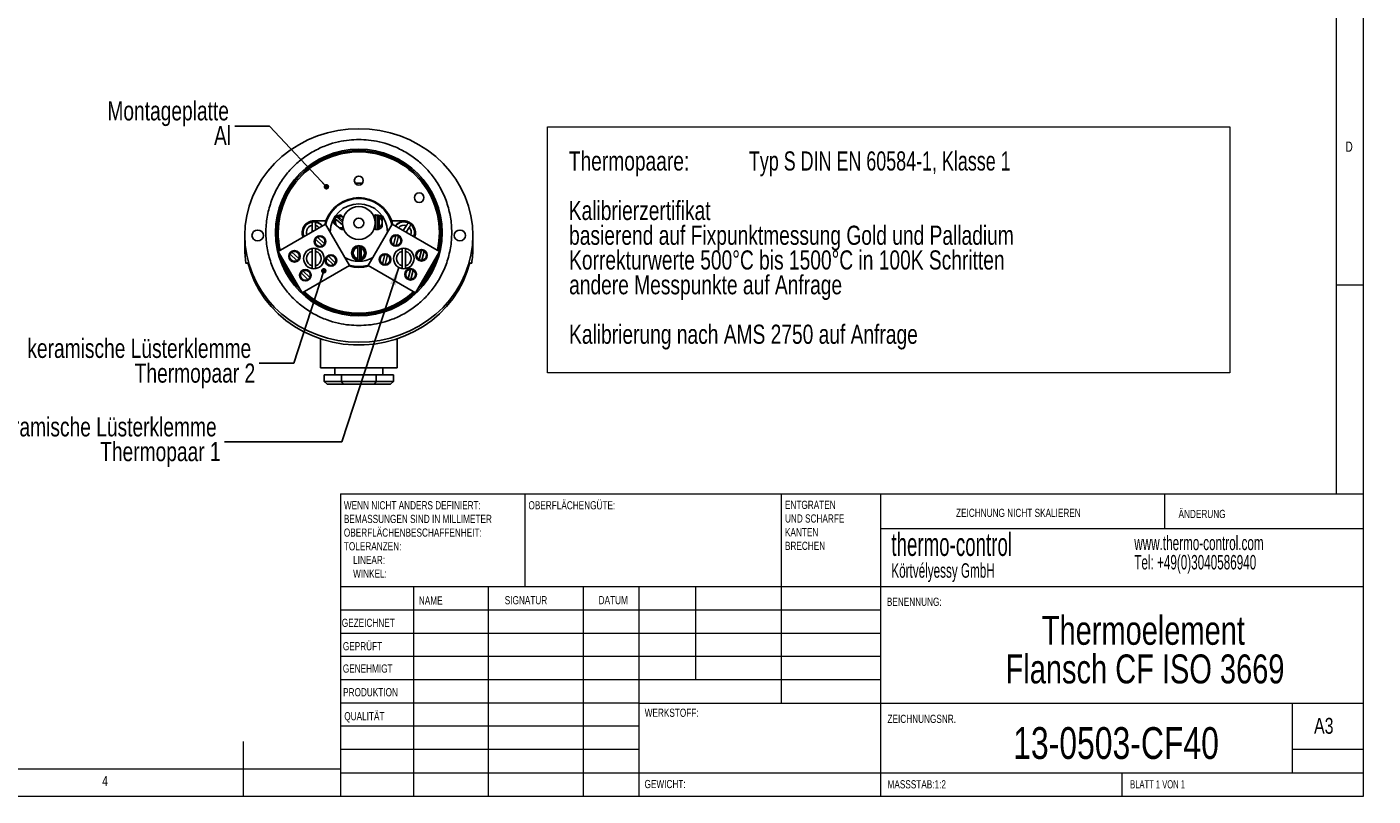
# Model space of a CAD drawing. Header units: millimetres. Extents: x 5 to 417, y 5 to 292.
# Tile 2 of 3: x 170 to 417, y 5 to 146. Entities that reach past the tile are written whole.
import ezdxf

# ---------------------------------------------------------------- set-up
doc = ezdxf.new("R2010")
doc.units = ezdxf.units.MM
doc.styles.add('SLDTEXTSTYLE0', font='TXT', dxfattribs={"width": 0.75})
doc.styles.add('SLDTEXTSTYLE1', font='TXT', dxfattribs={"width": 0.7})
doc.styles.add('SLDTEXTSTYLE2', font='TXT', dxfattribs={"width": 0.692308})
doc.styles.add('SLDTEXTSTYLE3', font='TXT', dxfattribs={"width": 0.605})
doc.dimstyles.new('SLDDIMSTYLE1', dxfattribs={"dimtxt": 0.18, "dimasz": 3.302, "dimexe": 0, "dimexo": 0.0625, "dimgap": 0, "dimtad": 0, "dimtih": 1, "dimtoh": 1, "dimdec": 0, "dimrnd": 1e-09, "dimzin": 0, "dimdsep": 46, "dimtxsty": 'Standard', "dimsah": 1, "dimcen": 0.09, "dimadec": 0, "dimazin": 0, "dimtfac": 3.302, "dimtdec": 0, "dimtofl": 0, "dimtmove": 0, "dimatfit": 3, "dimfxl": 0, "dimfrac": 2, "dimtolj": 1, "dimtzin": 0, "dimarcsym": 0})
doc.dimstyles.new('SLDDIMSTYLE2', dxfattribs={"dimtxt": 0.18, "dimasz": 1.016, "dimexe": 0, "dimexo": 0.0625, "dimgap": 0, "dimtad": 0, "dimtih": 1, "dimtoh": 1, "dimdec": 0, "dimrnd": 1e-09, "dimzin": 0, "dimdsep": 46, "dimtxsty": 'Standard', "dimblk1": 'DOT', "dimblk2": 'DOT', "dimsah": 1, "dimcen": 0.09, "dimadec": 0, "dimazin": 0, "dimtfac": 1.016, "dimtdec": 0, "dimtofl": 0, "dimtmove": 0, "dimatfit": 3, "dimldrblk": 'DOT', "dimfxl": 0, "dimfrac": 2, "dimtolj": 1, "dimtzin": 0, "dimarcsym": 0})

# ---------------------------------------------------------------- blocks, each defined once
blk = doc.blocks.new('SW_NOTE_0')
at = {"color": 0, "linetype": 'Continuous', "lineweight": 0}
for p, q in [((-3.91, -35.96), (-3.91, 9.03)), ((-3.91, 9.03), (120.98, 9.03)), ((120.98, 9.03), (120.98, -35.96)), ((120.98, -35.96), (-3.91, -35.96))]:
    blk.add_line(p, q, dxfattribs=at)
at = {"color": 0, "linetype": 'Continuous', "lineweight": 0, "char_height": 3.5, "attachment_point": 1}
for s, insert, style in [('Thermopaare:', (0, 4.51), 'SLDTEXTSTYLE0'), ('Typ S DIN EN 60584-1, Klasse 1', (32.96, 4.51), 'SLDTEXTSTYLE1'), ('Kalibrierzertifikat', (0, -4.54), 'SLDTEXTSTYLE0'), ('basierend auf Fixpunktmessung Gold und Palladium', (0.06, -9.07), 'SLDTEXTSTYLE0'), ('Korrekturwerte 500°C bis 1500°C in 100K Schritten', (0.06, -13.59), 'SLDTEXTSTYLE0'), ('andere Messpunkte auf Anfrage', (0.06, -18.12), 'SLDTEXTSTYLE0'), ('Kalibrierung nach AMS 2750 auf Anfrage', (0.06, -27.17), 'SLDTEXTSTYLE0')]:
    blk.add_mtext(s, dxfattribs=dict(at, insert=insert, style=style))
blk = doc.blocks.new('_Dot')
at = {"color": 0, "linetype": 'ByBlock', "lineweight": -2}
blk.add_line((-0.5, 0), (-1, 0), dxfattribs=at)
at = {"color": 0, "linetype": 'ByBlock', "const_width": 0.5}
blk.add_lwpolyline([(-0.25, 0, 1), (0.25, 0, 1)], format="xyb", close=True, dxfattribs=at)

msp = doc.modelspace()

# ---------------------------------------------------------------- linework, layer by layer
at = {"color": 7, "linetype": 'Continuous', "lineweight": 18}
for p, q in [((415, 5), (415, 292)), ((410, 287), (410, 60.25)), ((410, 98.5), (415, 98.5)), ((227.8, 60.25), (415, 60.25)), ((227.8, 60.25), (227.8, 5)), ((261.6, 43.25), (261.6, 60.25)), ((308.4, 60.25), (308.4, 22)), ((326.6, 60.25), (326.6, 5)), ((378.6, 53.875), (378.6, 60.25)), ((415, 53.875), (326.6, 53.875)), ((415, 43.25), (227.8, 43.25)), ((241.144, 43.25), (241.144, 5)), ((254.791, 43.25), (254.791, 5)), ((272.199, 43.25), (272.199, 5)), ((282.4, 5), (282.4, 43.25)), ((292.8, 26.25), (292.8, 43.25)), ((326.6, 39), (227.8, 39)), ((326.6, 34.75), (227.8, 34.75)), ((326.6, 30.5), (227.8, 30.5)), ((326.6, 26.25), (227.8, 26.25)), ((282.4, 22), (227.8, 22)), ((282.4, 22), (415, 22)), ((402, 9.25), (402, 22)), ((282.4, 17.75), (227.8, 17.75)), ((210, 5), (210, 15)), ((282.4, 13.5), (227.8, 13.5)), ((415, 13.5), (402, 13.5)), ((10, 10), (227.8, 10)), ((227.8, 9.25), (415, 9.25)), ((370.8, 5), (370.8, 9.25)), ((5, 5), (415, 5))]:
    msp.add_line(p, q, dxfattribs=at)
at = {"color": 7, "linetype": 'Continuous', "lineweight": 25}
for p, q in [((231.787, 117.039), (230.475, 117.039)), ((231.991, 114.204), (231.991, 114.205)), ((227.019, 110.893), (227.036, 110.879)), ((227.036, 110.879), (227.038, 110.878)), ((228.136, 109.964), (227.036, 110.879)), ((227.381, 113.194), (227.381, 113.039)), ((227.456, 110.855), (228.168, 110.262)), ((228.322, 110.849), (228.324, 110.848)), ((234.178, 111.181), (234.178, 111.205)), ((234.178, 110.928), (234.178, 108.9)), ((234.578, 111.205), (234.578, 111.182)), ((234.578, 111.182), (234.579, 111.18)), ((234.578, 108.645), (234.578, 111.182)), ((234.881, 113.039), (234.881, 113.194)), ((225.046, 109.578), (216.386, 104.578)), ((222.581, 109.35), (222.581, 108.154)), ((225.12, 110.164), (222.881, 110.164)), ((223.181, 108.501), (223.181, 109.35)), ((229.421, 102), (225.046, 109.578)), ((226.781, 110.57), (226.763, 110.585)), ((226.976, 110.408), (228.152, 109.43)), ((227.444, 108.978), (227.043, 109.312)), ((237.215, 109.578), (232.84, 102)), ((234.178, 108.623), (234.178, 108.647)), ((234.579, 108.647), (234.578, 108.645)), ((234.578, 108.645), (234.578, 108.623)), ((234.828, 110.844), (234.828, 108.983)), ((235.378, 110.174), (235.378, 109.653)), ((239.381, 110.164), (237.141, 110.164)), ((245.876, 104.578), (237.215, 109.578)), ((239.847, 109.301), (239.258, 108.399)), ((239.778, 108.098), (240.349, 108.973)), ((210.256, 107.506), (210.256, 105.285)), ((223.165, 106.137), (222.98, 106.457)), ((223.232, 106.811), (224.477, 105.612)), ((223.251, 107.098), (223.805, 107.418)), ((223.578, 107.171), (224.824, 105.972)), ((224.68, 107.012), (224.495, 107.332)), ((225.076, 106.326), (224.891, 106.647)), ((236.883, 106.501), (237.068, 106.822)), ((237.278, 107.187), (237.463, 107.507)), ((237.896, 107.466), (237.48, 105.787)), ((238.381, 107.346), (237.965, 105.667)), ((238.153, 107.593), (238.708, 107.273)), ((238.398, 105.626), (238.583, 105.947)), ((238.794, 106.312), (238.979, 106.632)), ((252.006, 105.285), (252.006, 107.506)), ((216.386, 104.578), (220.761, 97)), ((218.488, 103.437), (218.303, 103.757)), ((218.555, 104.111), (219.801, 102.912)), ((218.574, 104.398), (219.128, 104.718)), ((218.902, 104.471), (220.147, 103.272)), ((220.004, 104.312), (219.819, 104.632)), ((220.399, 103.626), (220.214, 103.947)), ((222.604, 104.6), (222.604, 101.977)), ((223.204, 101.977), (223.204, 104.6)), ((223.56, 105.451), (223.375, 105.772)), ((225.578, 103.707), (226.824, 102.508)), ((226.68, 103.547), (226.495, 103.868)), ((230.931, 105.556), (230.931, 105.58)), ((230.931, 105.303), (230.931, 103.275)), ((231.331, 105.58), (231.331, 105.557)), ((231.331, 103.02), (231.331, 105.557)), ((231.331, 105.557), (231.332, 105.555)), ((231.581, 105.219), (231.581, 103.358)), ((235.278, 103.722), (235.463, 104.043)), ((235.896, 104.002), (235.48, 102.323)), ((236.381, 103.882), (235.965, 102.203)), ((239.058, 104.6), (239.058, 101.977)), ((239.658, 101.977), (239.658, 104.6)), ((241.501, 97), (245.876, 104.578)), ((241.559, 103.801), (241.744, 104.122)), ((241.955, 104.487), (242.14, 104.807)), ((242.573, 104.766), (242.157, 103.087)), ((243.058, 104.646), (242.642, 102.967)), ((242.83, 104.893), (243.385, 104.573)), ((243.47, 103.612), (243.655, 103.932)), ((210.49, 102.427), (210.83, 102.427)), ((218.884, 102.751), (218.699, 103.072)), ((220.761, 97), (229.421, 102)), ((220.902, 101.007), (222.147, 99.808)), ((222.004, 100.847), (221.819, 101.168)), ((225.165, 102.672), (224.98, 102.993)), ((225.232, 103.347), (226.477, 102.148)), ((225.56, 101.987), (225.375, 102.308)), ((226.251, 101.901), (226.805, 102.222)), ((227.076, 102.862), (226.891, 103.183)), ((230.931, 102.998), (230.931, 103.022)), ((231.332, 103.022), (231.331, 103.02)), ((231.331, 103.02), (231.331, 102.998)), ((232.84, 102), (241.501, 97)), ((234.883, 103.037), (235.068, 103.358)), ((235.153, 102.397), (235.708, 102.076)), ((236.398, 102.162), (236.583, 102.483)), ((236.794, 102.847), (236.979, 103.168)), ((239.955, 101.022), (240.14, 101.343)), ((240.573, 101.302), (240.157, 99.623)), ((241.058, 101.182), (240.642, 99.503)), ((243.075, 102.926), (243.26, 103.247)), ((251.431, 102.424), (251.78, 102.424)), ((220.488, 99.972), (220.303, 100.293)), ((220.555, 100.647), (221.801, 99.448)), ((220.884, 99.287), (220.699, 99.608)), ((221.574, 99.201), (222.128, 99.522)), ((222.399, 100.162), (222.214, 100.483)), ((239.559, 100.337), (239.744, 100.658)), ((239.83, 99.697), (240.385, 99.376)), ((241.075, 99.462), (241.26, 99.783)), ((241.47, 100.147), (241.655, 100.468)), ((224.131, 88.59), (224.131, 83.289)), ((238.131, 83.289), (238.131, 88.59)), ((238.131, 83.289), (224.131, 83.289)), ((224.78, 82.039), (224.78, 80.789)), ((224.78, 82.039), (227.955, 82.039)), ((226.756, 83.289), (226.756, 82.039)), ((227.955, 82.039), (227.955, 80.789)), ((227.955, 82.039), (234.306, 82.039)), ((234.306, 82.039), (234.306, 80.789)), ((234.306, 82.039), (237.482, 82.039)), ((235.506, 82.039), (235.506, 83.289)), ((237.482, 82.039), (237.482, 80.789)), ((224.78, 80.789), (227.955, 80.789)), ((224.78, 80.789), (225.357, 80.289)), ((228.244, 80.289), (225.357, 80.289)), ((228.244, 80.289), (227.955, 80.789)), ((227.955, 80.789), (234.306, 80.789)), ((234.018, 80.289), (228.244, 80.289)), ((234.018, 80.289), (234.306, 80.789)), ((236.904, 80.289), (234.018, 80.289)), ((234.306, 80.789), (237.482, 80.789)), ((236.904, 80.289), (237.482, 80.789))]:
    msp.add_line(p, q, dxfattribs=at)
at = {"color": 7, "linetype": 'Continuous', "lineweight": 25, "flags": 128}
for points in [[(231.131, 87.993), (233.057, 88.076), (234.967, 88.325), (236.844, 88.738), (238.672, 89.311), (240.436, 90.039), (242.12, 90.916), (243.711, 91.934), (245.194, 93.086), (246.558, 94.36), (247.789, 95.747), (248.879, 97.234), (249.817, 98.808), (250.596, 100.457), (251.209, 102.166), (251.65, 103.92), (251.917, 105.705), (252.006, 107.506), (251.917, 109.306), (251.65, 111.091), (251.209, 112.846), (250.596, 114.555), (249.817, 116.203), (248.879, 117.778), (247.789, 119.265), (246.558, 120.651), (245.194, 121.926), (243.711, 123.077), (242.12, 124.096), (240.436, 124.973), (238.672, 125.701), (236.844, 126.273), (234.967, 126.686), (233.057, 126.935), (231.131, 127.018), (229.205, 126.935), (227.295, 126.686), (225.418, 126.273), (223.59, 125.701), (221.826, 124.973), (220.142, 124.096), (218.551, 123.077), (217.067, 121.926), (215.704, 120.651), (214.472, 119.265), (213.383, 117.778), (212.444, 116.203), (211.665, 114.555), (211.053, 112.846), (210.611, 111.091), (210.345, 109.306), (210.256, 107.506), (210.345, 105.705), (210.611, 103.92), (211.053, 102.166), (211.665, 100.457), (212.444, 98.808), (213.383, 97.234), (214.472, 95.747), (215.704, 94.36), (217.067, 93.086), (218.551, 91.934), (220.142, 90.916), (221.826, 90.039), (223.59, 89.311), (225.418, 88.738), (227.295, 88.325), (229.205, 88.076), (231.131, 87.993)], [(234.178, 110.928), (234.039, 110.89), (233.937, 110.848)], [(212.631, 106.524), (213.033, 106.599), (213.373, 106.812), (213.601, 107.13), (213.681, 107.506), (213.601, 107.881), (213.373, 108.2), (213.033, 108.413), (212.631, 108.487), (212.229, 108.413), (211.888, 108.2), (211.661, 107.881), (211.581, 107.506), (211.661, 107.13), (211.888, 106.812), (212.229, 106.599), (212.631, 106.524)], [(223.9, 108.916), (223.597, 109.178), (223.181, 109.35)], [(225.12, 110.164), (224.962, 109.646), (224.928, 109.509)], [(228.356, 108.649), (228.219, 108.606), (227.941, 108.565)], [(234.011, 108.948), (234.039, 108.938), (234.178, 108.9)], [(237.334, 109.509), (237.3, 109.646), (237.141, 110.164)], [(249.631, 106.524), (250.033, 106.599), (250.373, 106.812), (250.601, 107.13), (250.681, 107.506), (250.601, 107.881), (250.373, 108.2), (250.033, 108.413), (249.631, 108.487), (249.229, 108.413), (248.888, 108.2), (248.661, 107.881), (248.581, 107.506), (248.661, 107.13), (248.888, 106.812), (249.229, 106.599), (249.631, 106.524)], [(251.449, 102.496), (250.921, 100.763), (250.224, 99.084), (249.364, 97.471), (248.348, 95.94), (247.186, 94.502), (245.887, 93.171), (244.463, 91.958), (242.924, 90.872), (241.285, 89.924), (239.56, 89.122), (237.762, 88.471), (235.908, 87.978), (234.014, 87.647), (232.095, 87.481), (230.167, 87.481), (228.248, 87.647), (226.353, 87.978), (224.499, 88.471), (222.702, 89.122), (220.976, 89.924), (219.337, 90.872), (217.799, 91.958), (216.374, 93.171), (215.075, 94.502), (213.913, 95.94), (212.898, 97.471), (212.038, 99.084), (211.341, 100.763), (210.813, 102.496)]]:
    msp.add_lwpolyline(points, dxfattribs=at)
at = {"color": 7, "linetype": 'Continuous', "lineweight": 25}
for centre, radius in [((231.131, 108.039), 15.25), ((231.131, 117.539), 0.825), ((242.173, 114.414), 0.875), ((231.131, 109.789), 3), ((231.131, 109.789), 0.9), ((224.028, 106.392), 1.05), ((237.931, 106.567), 1.05), ((219.351, 103.692), 1.05), ((222.904, 103.289), 1.875), ((226.028, 102.927), 1.05), ((231.131, 104.289), 1.35), ((235.931, 103.102), 1.05), ((239.358, 103.289), 1.875), ((242.607, 103.867), 1.05), ((221.351, 100.227), 1.05), ((240.607, 100.402), 1.05)]:
    msp.add_circle(centre, radius, dxfattribs=at)
for centre, radius, start, end in [((231.131, 108.039), 15, 90, 193.04224), ((231.131, 108.039), 14.75, 90, 192.74588), ((231.131, 108.039), 15, 346.95776, 90), ((231.131, 108.039), 14.75, 347.25412, 90), ((231.131, 108.039), 6.225, 58.51037, 166.29373), ((231.131, 108.039), 6.375, 19.47122, 160.52878), ((231.131, 108.039), 6.25, 53.1301, 126.8699), ((231.131, 108.039), 6.225, 13.70627, 58.51037), ((231.131, 108.039), 6.25, 126.8699, 166.05448), ((231.131, 108.039), 5.25, 90, 178.99728), ((227.883, 109.914), 1.35, 92.45536, 188.04447), ((227.883, 109.914), 1.306, 131.44275, 149.05708), ((227.883, 109.914), 1.282, 89.01305, 131.2351), ((227.883, 109.914), 1.033, 64.86273, 114.43638), ((231.131, 108.039), 5.25, 1.00272, 90), ((234.378, 109.914), 1.35, 42.20545, 114.89485), ((234.378, 109.914), 1.282, 98.97179, 114.83195), ((234.378, 109.914), 1.306, 81.19284, 98.80716), ((234.378, 109.914), 1.282, 38.76314, 80.98518), ((231.131, 108.039), 6.25, 13.94552, 53.1301), ((222.881, 108.039), 2.125, 90, 203.24367), ((222.881, 108.039), 2, 90, 202.81924), ((222.881, 108.039), 1.943, 90, 202.60717), ((222.881, 108.039), 1.345, 102.88604, 199.28966), ((222.881, 108.039), 1.937, 81.08942, 98.91058), ((222.881, 108.039), 2, 37.18076, 90), ((222.881, 108.039), 1.943, 37.39283, 90), ((227.883, 109.914), 1.282, 149.22171, 191.48678), ((227.883, 109.914), 1.033, 151.40881, 215.63711), ((227.883, 109.914), 1.033, 244.86273, 290.84973), ((227.883, 109.914), 1.282, 269.01305, 290.42349), ((234.378, 109.914), 1.35, 249.51361, 317.79455), ((234.378, 109.914), 1.282, 249.57651, 261.02821), ((234.378, 109.914), 1.306, 261.19284, 278.80716), ((234.378, 109.914), 1.282, 279.01482, 321.23686), ((234.378, 109.914), 1.033, 14.61281, 64.18647), ((234.378, 109.914), 1.033, 295.81353, 345.38719), ((239.381, 108.039), 2, 337.18076, 142.81924), ((239.381, 108.039), 1.943, 337.39283, 142.60717), ((239.381, 108.039), 1.345, 69.72843, 139.28966), ((239.381, 108.039), 2.125, 336.75633, 90), ((239.381, 108.039), 1.937, 47.9318, 65.75296), ((239.381, 108.039), 1.345, 340.71034, 43.95634), ((224.028, 106.392), 0.9, 152.21219, 299.95695), ((224.028, 106.392), 0.9, 119.95695, 152.21219), ((224.028, 106.392), 0.9, 332.21219, 119.95695), ((224.028, 106.392), 0.9, 299.95695, 332.21219), ((237.931, 106.567), 0.9, 92.21219, 239.95695), ((237.931, 106.567), 0.9, 59.95695, 92.21219), ((237.931, 106.567), 0.9, 272.21219, 59.95695), ((228.516, 105.285), 18.26, 180.00202, 188.49577), ((231.131, 108.039), 15, 195.16489, 224.83511), ((219.351, 103.692), 0.9, 152.21219, 299.95695), ((219.351, 103.692), 0.9, 119.95695, 152.21219), ((219.351, 103.692), 0.9, 332.21219, 119.95695), ((222.904, 103.289), 1.345, 102.88604, 257.11396), ((222.904, 103.289), 1.345, 282.88604, 77.11396), ((226.028, 102.927), 0.9, 119.95695, 152.21219), ((226.028, 102.927), 0.9, 332.21219, 119.95695), ((231.131, 104.289), 1.282, 98.97179, 261.02821), ((231.131, 104.289), 1.033, 101.1589, 258.8411), ((231.131, 104.289), 1.306, 81.19284, 98.80716), ((231.131, 104.289), 1.282, 279.01482, 80.98518), ((231.131, 104.289), 1.033, 295.81353, 64.18647), ((235.931, 103.102), 0.9, 92.21219, 239.95695), ((235.931, 103.102), 0.9, 59.95695, 92.21219), ((235.931, 103.102), 0.9, 272.21219, 59.95695), ((237.931, 106.567), 0.9, 239.95695, 272.21219), ((239.358, 103.289), 1.345, 102.88604, 257.11396), ((239.358, 103.289), 1.345, 282.88604, 77.11396), ((242.607, 103.867), 0.9, 92.21219, 239.95695), ((231.131, 108.039), 15, 315.16489, 344.83511), ((242.607, 103.867), 0.9, 59.95695, 92.21219), ((242.607, 103.867), 0.9, 272.21219, 59.95695), ((233.742, 105.286), 18.264, 350.9858, 359.99748), ((231.131, 108.039), 14.75, 199.43604, 220.56396), ((219.351, 103.692), 0.9, 299.95695, 332.21219), ((221.351, 100.227), 0.9, 119.95695, 152.21219), ((221.351, 100.227), 0.9, 332.21219, 119.95695), ((226.028, 102.927), 0.9, 152.21219, 299.95695), ((226.028, 102.927), 0.9, 299.95695, 332.21219), ((231.131, 108.039), 5.25, 241.00272, 298.99728), ((231.131, 108.039), 6.375, 253.33592, 286.66408), ((231.131, 108.039), 6.225, 253.70627, 286.29373), ((231.131, 108.039), 6.25, 253.94552, 286.05448), ((231.131, 104.289), 1.306, 261.19284, 278.80716), ((235.931, 103.102), 0.9, 239.95695, 272.21219), ((240.607, 100.402), 0.9, 92.21219, 239.95695), ((240.607, 100.402), 0.9, 59.95695, 92.21219), ((240.607, 100.402), 0.9, 272.21219, 59.95695), ((242.607, 103.867), 0.9, 239.95695, 272.21219), ((231.131, 108.039), 14.75, 319.43604, 340.56396), ((221.351, 100.227), 0.9, 152.21219, 299.95695), ((221.351, 100.227), 0.9, 299.95695, 332.21219), ((240.607, 100.402), 0.9, 239.95695, 272.21219), ((231.131, 108.039), 15, 226.95776, 313.04224), ((231.131, 108.039), 14.75, 227.25412, 312.74588)]:
    msp.add_arc(centre, radius, start, end, dxfattribs=at)
for start_param, end_param in [(2.9101027, 2.9915539), (0.1471388, 0.2314899)]:
    msp.add_ellipse((231.131, 102.297), major_axis=(20.875, 0), ratio=0.0415773, start_param=start_param, end_param=end_param, dxfattribs=at)
for points, knots in [([(231.131, 91.039), (231.727, 91.057), (232.982, 91.096), (234.941, 91.431), (237.041, 92.043), (239.234, 93.024), (241.305, 94.344), (243.183, 95.969), (244.814, 97.844), (246.214, 100.046), (247.293, 102.533), (247.975, 105.23), (248.209, 108.039), (247.975, 110.848), (247.293, 113.545), (246.214, 116.031), (244.814, 118.233), (243.183, 120.109), (241.305, 121.733), (239.234, 123.053), (237.041, 124.033), (234.941, 124.65), (232.982, 124.973), (231.131, 125.07), (229.279, 124.973), (227.32, 124.65), (225.221, 124.033), (223.028, 123.053), (220.957, 121.733), (219.078, 120.109), (217.447, 118.233), (216.048, 116.031), (214.969, 113.545), (214.286, 110.848), (214.052, 108.039), (214.286, 105.23), (214.969, 102.533), (216.048, 100.046), (217.447, 97.844), (219.078, 95.969), (220.957, 94.344), (223.028, 93.024), (225.221, 92.043), (227.32, 91.431), (229.279, 91.096), (230.535, 91.057), (231.131, 91.039)], [0, 0, 0, 0, 0.0161785, 0.0340751, 0.053875, 0.0757522, 0.0998425, 0.1216606, 0.1450238, 0.1698119, 0.1958026, 0.2226697, 0.25, 0.2773303, 0.3041974, 0.3301881, 0.3549762, 0.3783394, 0.4001575, 0.4242478, 0.446125, 0.4659249, 0.4838215, 0.5, 0.5161785, 0.5340751, 0.553875, 0.5757522, 0.5998425, 0.6216606, 0.6450238, 0.6698119, 0.6958026, 0.7226697, 0.75, 0.7773303, 0.8041974, 0.8301881, 0.8549762, 0.8783394, 0.9001575, 0.9242478, 0.946125, 0.9659249, 0.9838215, 1, 1, 1, 1]), ([(227.456, 110.855), (227.455, 110.855), (227.419, 110.86), (227.327, 110.87), (227.203, 110.877), (227.108, 110.879), (227.055, 110.878), (227.044, 110.878), (227.038, 110.878)], [0, 0, 0, 0, 0.00458018, 0.21370548, 0.53546196, 0.74000139, 0.86951324, 1, 1, 1, 1]), ([(227.905, 111.196), (227.91, 111.192), (227.918, 111.185), (227.958, 111.152), (228.033, 111.09), (228.161, 110.983), (228.264, 110.898), (228.322, 110.849)], [0, 0, 0, 0, 0.1027173, 0.2046681, 0.3656978, 0.6425431, 1, 1, 1, 1]), ([(234.178, 111.181), (234.178, 111.175), (234.178, 111.165), (234.178, 111.116), (234.178, 111.048), (234.178, 110.981), (234.178, 110.94), (234.178, 110.928)], [0, 0, 0, 0, 0.223583, 0.4471189, 0.6719755, 0.8997524, 1, 1, 1, 1]), ([(234.828, 110.844), (234.828, 110.845), (234.808, 110.876), (234.758, 110.952), (234.684, 111.053), (234.624, 111.127), (234.59, 111.167), (234.583, 111.176), (234.579, 111.18)], [0, 0, 0, 0, 0.0045802, 0.2137055, 0.535462, 0.7400014, 0.8695132, 1, 1, 1, 1]), ([(222.581, 109.952), (222.581, 109.949), (222.581, 109.934), (222.581, 109.872), (222.581, 109.734), (222.581, 109.553), (222.581, 109.418), (222.581, 109.35)], [0, 0, 0, 0, 0.0520125, 0.2870637, 0.5230377, 0.7613199, 1, 1, 1, 1]), ([(223.181, 109.35), (223.181, 109.37), (223.181, 109.462), (223.181, 109.621), (223.181, 109.793), (223.181, 109.909), (223.181, 109.939), (223.181, 109.952)], [0, 0, 0, 0, 0.0719536, 0.3236674, 0.5693882, 0.810092, 1, 1, 1, 1]), ([(227.043, 109.312), (226.984, 109.361), (226.881, 109.446), (226.757, 109.549), (226.683, 109.611), (226.644, 109.643), (226.63, 109.656), (226.627, 109.658), (226.626, 109.658)], [0, 0, 0, 0, 0.3643608, 0.6302532, 0.7743042, 0.8901552, 0.9816201, 1, 1, 1, 1]), ([(226.781, 110.57), (226.785, 110.567), (226.793, 110.56), (226.831, 110.529), (226.884, 110.485), (226.935, 110.442), (226.966, 110.416), (226.976, 110.408)], [0, 0, 0, 0, 0.223583, 0.4471189, 0.6719755, 0.8997524, 1, 1, 1, 1]), ([(227.861, 108.631), (227.857, 108.635), (227.848, 108.642), (227.808, 108.675), (227.733, 108.738), (227.605, 108.844), (227.502, 108.93), (227.444, 108.978)], [0, 0, 0, 0, 0.1027173, 0.2046681, 0.3656978, 0.6425431, 1, 1, 1, 1]), ([(234.178, 108.9), (234.178, 108.871), (234.178, 108.813), (234.178, 108.736), (234.178, 108.679), (234.178, 108.653), (234.178, 108.648), (234.178, 108.647)], [0, 0, 0, 0, 0.2319451, 0.4639915, 0.6934269, 0.919503, 1, 1, 1, 1]), ([(234.828, 108.983), (234.828, 108.983), (234.808, 108.952), (234.758, 108.875), (234.684, 108.775), (234.624, 108.701), (234.59, 108.66), (234.583, 108.651), (234.579, 108.647)], [0, 0, 0, 0, 0.0045802, 0.2137055, 0.535462, 0.7400014, 0.8695132, 1, 1, 1, 1]), ([(235.378, 110.717), (235.378, 110.711), (235.378, 110.7), (235.378, 110.648), (235.378, 110.55), (235.378, 110.384), (235.378, 110.25), (235.378, 110.174)], [0, 0, 0, 0, 0.1027173, 0.2046681, 0.3656978, 0.6425431, 1, 1, 1, 1]), ([(235.378, 109.653), (235.378, 109.576), (235.378, 109.443), (235.378, 109.281), (235.378, 109.185), (235.378, 109.134), (235.378, 109.115), (235.378, 109.111), (235.378, 109.111)], [0, 0, 0, 0, 0.3643608, 0.6302532, 0.7743042, 0.8901552, 0.9816201, 1, 1, 1, 1]), ([(240.176, 109.805), (240.171, 109.797), (240.161, 109.782), (240.123, 109.724), (240.058, 109.624), (239.958, 109.471), (239.884, 109.357), (239.847, 109.301)], [0, 0, 0, 0, 0.1427904, 0.2826989, 0.5218649, 0.7609239, 1, 1, 1, 1]), ([(240.349, 108.973), (240.36, 108.989), (240.409, 109.065), (240.496, 109.197), (240.58, 109.325), (240.641, 109.42), (240.669, 109.462), (240.677, 109.474), (240.678, 109.477)], [0, 0, 0, 0, 0.0691546, 0.3208433, 0.5665405, 0.7179135, 0.9534926, 1, 1, 1, 1]), ([(222.604, 105.114), (222.604, 105.114), (222.604, 105.087), (222.604, 104.979), (222.604, 104.804), (222.604, 104.668), (222.604, 104.6)], [0, 0, 0, 0, 0.0002494, 0.3311558, 0.6652989, 1, 1, 1, 1]), ([(223.204, 104.6), (223.204, 104.62), (223.204, 104.712), (223.204, 104.869), (223.204, 105.039), (223.204, 105.105), (223.204, 105.136)], [0, 0, 0, 0, 0.0931409, 0.4189741, 0.7370494, 1, 1, 1, 1]), ([(230.931, 105.556), (230.931, 105.55), (230.931, 105.54), (230.931, 105.491), (230.931, 105.423), (230.931, 105.356), (230.931, 105.315), (230.931, 105.303)], [0, 0, 0, 0, 0.223583, 0.4471189, 0.6719755, 0.8997524, 1, 1, 1, 1]), ([(231.332, 105.555), (231.335, 105.551), (231.343, 105.542), (231.377, 105.502), (231.436, 105.428), (231.51, 105.327), (231.561, 105.251), (231.58, 105.22), (231.581, 105.219)], [0, 0, 0, 0, 0.1304868, 0.2599986, 0.464538, 0.7862945, 0.9954198, 1, 1, 1, 1]), ([(239.058, 105.109), (239.058, 105.068), (239.058, 104.985), (239.058, 104.802), (239.058, 104.668), (239.058, 104.6)], [0, 0, 0, 0, 0.3228192, 0.6611272, 1, 1, 1, 1]), ([(239.658, 104.6), (239.658, 104.62), (239.658, 104.712), (239.658, 104.869), (239.658, 105.035), (239.658, 105.099), (239.658, 105.126)], [0, 0, 0, 0, 0.0955323, 0.4297313, 0.7559732, 1, 1, 1, 1]), ([(210.456, 102.588), (210.46, 102.562), (210.468, 102.511), (210.479, 102.457), (210.487, 102.429), (210.489, 102.427), (210.49, 102.427)], [0, 0, 0, 0, 0.27916281, 0.55835873, 0.83648577, 1, 1, 1, 1]), ([(222.604, 101.977), (222.604, 101.958), (222.604, 101.867), (222.604, 101.708), (222.604, 101.56), (222.604, 101.476), (222.604, 101.457), (222.604, 101.455)], [0, 0, 0, 0, 0.0937274, 0.4348491, 0.7678502, 0.9730107, 1, 1, 1, 1]), ([(223.204, 101.447), (223.204, 101.452), (223.204, 101.486), (223.204, 101.594), (223.204, 101.773), (223.204, 101.909), (223.204, 101.977)], [0, 0, 0, 0, 0.0507902, 0.3672803, 0.6836289, 1, 1, 1, 1]), ([(230.931, 103.275), (230.931, 103.246), (230.931, 103.188), (230.931, 103.111), (230.931, 103.054), (230.931, 103.028), (230.931, 103.023), (230.931, 103.022)], [0, 0, 0, 0, 0.23194507, 0.46399147, 0.69342694, 0.919503, 1, 1, 1, 1]), ([(231.581, 103.358), (231.58, 103.358), (231.561, 103.327), (231.51, 103.25), (231.436, 103.15), (231.377, 103.076), (231.343, 103.035), (231.335, 103.026), (231.332, 103.022)], [0, 0, 0, 0, 0.0045802, 0.2137055, 0.535462, 0.7400014, 0.8695132, 1, 1, 1, 1]), ([(239.058, 101.977), (239.058, 101.958), (239.058, 101.867), (239.058, 101.71), (239.058, 101.556), (239.058, 101.491), (239.058, 101.467)], [0, 0, 0, 0, 0.0977137, 0.4533434, 0.8005071, 1, 1, 1, 1]), ([(239.658, 101.475), (239.658, 101.514), (239.658, 101.595), (239.658, 101.775), (239.658, 101.91), (239.658, 101.977)], [0, 0, 0, 0, 0.3106038, 0.6552896, 1, 1, 1, 1])]:
    msp.add_open_spline(points, degree=3, knots=knots, dxfattribs=at)

# ---------------------------------------------------------------- block references
at = {"color": 7, "linetype": 'Continuous', "lineweight": 0}
msp.add_blockref('SW_NOTE_0', (269.554, 118.363), dxfattribs=at)

# ---------------------------------------------------------------- texts
for s, insert, char_height, attachment_point, style in [('Montageplatte', (207.366, 132.041), 3.5, 3, 'SLDTEXTSTYLE0'), ('Al', (207.753, 127.515), 3.5, 3, 'SLDTEXTSTYLE0'), ('D', (411.667, 124.668), 1.852, 1, 'SLDTEXTSTYLE0'), ('keramische Lüsterklemme', (211.441, 88.611), 3.5, 3, 'SLDTEXTSTYLE0'), ('Thermopaar 2', (212.168, 84.086), 3.5, 3, 'SLDTEXTSTYLE0'), ('keramische Lüsterklemme', (205.121, 74.26), 3.5, 3, 'SLDTEXTSTYLE0'), ('Thermopaar 1', (205.847, 69.735), 3.5, 3, 'SLDTEXTSTYLE0'), ('OBERFLÄCHENGÜTE:', (262.171, 58.919), 1.5, 1, 'SLDTEXTSTYLE0'), ('WENN NICHT ANDERS DEFINIERT:', (228.394, 58.921), 1.5, 1, 'SLDTEXTSTYLE0'), ('ENTGRATEN', (309.109, 59.003), 1.5, 1, 'SLDTEXTSTYLE0'), ('ZEICHNUNG NICHT SKALIEREN', (340.415, 57.533), 1.5, 1, 'SLDTEXTSTYLE0'), ('ÄNDERUNG', (381.128, 57.335), 1.5, 1, 'SLDTEXTSTYLE0'), ('OBERFLÄCHENBESCHAFFENHEIT:', (228.394, 53.921), 1.5, 1, 'SLDTEXTSTYLE0'), ('BEMASSUNGEN SIND IN MILLIMETER', (228.394, 56.421), 1.5, 1, 'SLDTEXTSTYLE0'), ('UND SCHARFE', (309.109, 56.503), 1.5, 1, 'SLDTEXTSTYLE0'), ('KANTEN', (309.109, 54.003), 1.5, 1, 'SLDTEXTSTYLE0'), ('thermo-control', (328.581, 53.139), 4.23333, 1, 'SLDTEXTSTYLE3'), ('www.thermo-control.com', (373.033, 52.609), 2.64583, 1, 'SLDTEXTSTYLE3'), ('TOLERANZEN:', (228.394, 51.421), 1.5, 1, 'SLDTEXTSTYLE0'), ('BRECHEN', (309.109, 51.503), 1.5, 1, 'SLDTEXTSTYLE0'), ('Tel: +49(0)3040586940', (373.033, 49.081), 2.64583, 1, 'SLDTEXTSTYLE3'), ('LINEAR:', (230.081, 48.921), 1.5, 1, 'SLDTEXTSTYLE0'), ('Körtvélyessy GmbH', (328.581, 47.565), 2.64583, 1, 'SLDTEXTSTYLE3'), ('WINKEL:', (230.081, 46.421), 1.5, 1, 'SLDTEXTSTYLE0'), ('NAME', (242.122, 41.501), 1.5, 1, 'SLDTEXTSTYLE0'), ('SIGNATUR', (257.834, 41.562), 1.5, 1, 'SLDTEXTSTYLE0'), ('DATUM', (275.015, 41.576), 1.5, 1, 'SLDTEXTSTYLE0'), ('BENENNUNG:', (327.756, 41.278), 1.5, 1, 'SLDTEXTSTYLE0'), ('GEZEICHNET', (228.012, 37.43), 1.5, 1, 'SLDTEXTSTYLE0'), ('Thermoelement', (374.694, 37.948), 5.29167, 2, 'SLDTEXTSTYLE0'), ('GEPRÜFT', (228.21, 33.154), 1.5, 1, 'SLDTEXTSTYLE0'), ('Flansch CF ISO 3669', (375, 30.892), 5.29167, 2, 'SLDTEXTSTYLE0'), ('GENEHMIGT', (228.202, 29.064), 1.5, 1, 'SLDTEXTSTYLE0'), ('PRODUKTION', (228.255, 24.734), 1.5, 1, 'SLDTEXTSTYLE0'), ('QUALITÄT', (228.469, 20.35), 1.5, 1, 'SLDTEXTSTYLE0'), ('WERKSTOFF:', (283.446, 20.986), 1.5, 1, 'SLDTEXTSTYLE0'), ('ZEICHNUNGSNR.', (327.874, 19.869), 1.5, 1, 'SLDTEXTSTYLE0'), ('13-0503-CF40', (369.694, 17.605), 5.82083, 2, 'SLDTEXTSTYLE0'), ('A3', (405.921, 19.3), 2.9104, 1, 'SLDTEXTSTYLE0'), ('4', (184.167, 8.668), 1.852, 1, 'SLDTEXTSTYLE0'), ('GEWICHT:', (283.418, 7.949), 1.4986, 1, 'SLDTEXTSTYLE0'), ('MASSSTAB:1:2', (327.874, 7.9), 1.5, 1, 'SLDTEXTSTYLE0'), ('BLATT 1 VON 1', (372.278, 7.9), 1.5, 1, 'SLDTEXTSTYLE2')]:
    msp.add_mtext(s, dxfattribs=dict(at, insert=insert, char_height=char_height, attachment_point=attachment_point, style=style))

# ---------------------------------------------------------------- leaders
for points, dimstyle in [([(225.201, 116.407), (214.812, 127.506), (208.462, 127.506)], 'SLDDIMSTYLE2'), ([(238.425, 101.662), (228.02, 69.766), (206.569, 69.766)], 'SLDDIMSTYLE1'), ([(224.72, 101.039), (219.266, 84.131), (212.916, 84.131)], 'SLDDIMSTYLE2')]:
    msp.add_leader(points, dimstyle=dimstyle, dxfattribs=at)

doc.saveas('drawing.dxf')
